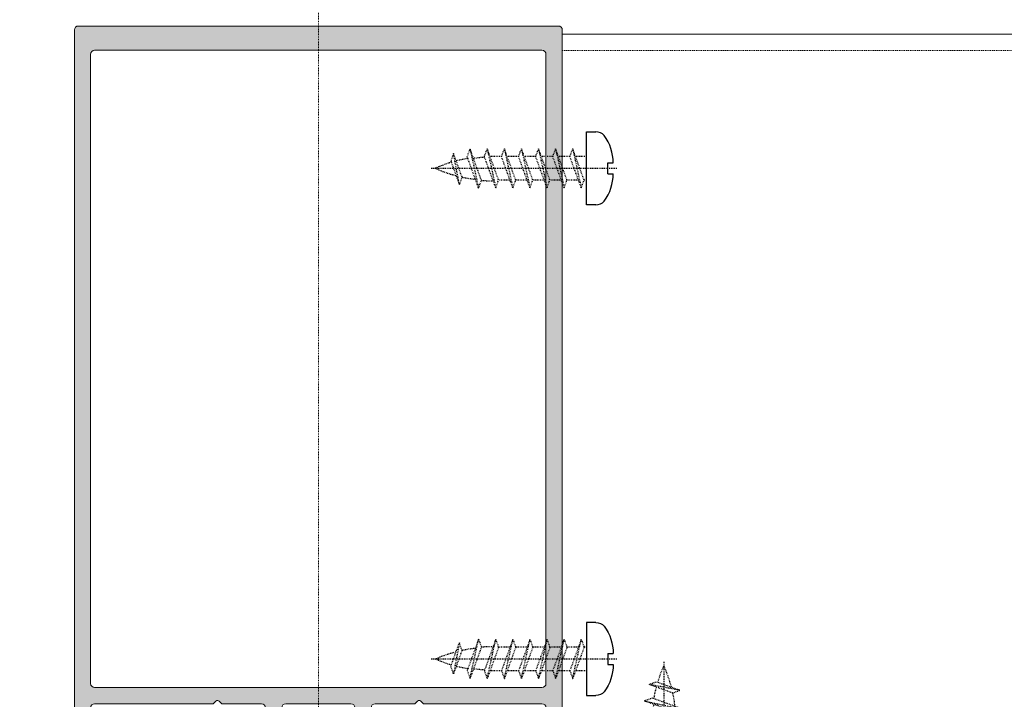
# Model space of a CAD drawing. Header units: millimetres. Extents: x -226731 to 126254, y -16359 to 60195.
# Tile 11 of 256: x -161505 to -161384, y 10615 to 10699. Entities that reach past the tile are written whole.
import ezdxf

# ---------------------------------------------------------------- set-up
doc = ezdxf.new("R2010")
doc.units = ezdxf.units.MM
doc.header["$LTSCALE"] = 0.1
doc.header["$MEASUREMENT"] = 0
doc.linetypes.add('CENTER', pattern=[2, 1.25, -0.25, 0.25, -0.25])
doc.linetypes.add('HIDDEN', pattern=[0.375, 0.25, -0.125])
for name, color, linetype, lineweight in [('01. Aluminium (Main Structure)', 6, 'Continuous', 5), ('0_CCE_ FF_SIDE WALL SPRINKLER', 6, 'Continuous', 0), ('2_Centerline', 1, 'CENTER', 15), ('3_Hatch', 8, 'Continuous', 0), ('SPRINKLER COVERAGE AREA', 1, 'Continuous', 9)]:
    doc.layers.add(name, color=color, linetype=linetype, lineweight=lineweight)
for name, color, linetype in [('CENTER LINE', 8, 'CENTER'), ('DRY WALL LINE', 1, 'Continuous'), ('FIRE FIGHTING SERVICES', 5, 'Continuous'), ('HARDWARES', 7, 'Continuous')]:
    doc.layers.add(name, color=color, linetype=linetype)

# ---------------------------------------------------------------- blocks, each defined once
blk = doc.blocks.new('A$C768C5112')
at = {"layer": '3_Hatch'}
h = blk.add_hatch(color=8, dxfattribs=at)
h.dxf.hatch_style = 1
h.paths.add_polyline_path([(-4.223506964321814, -41.98522546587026), (-3.912497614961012, -41.67421611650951), (-3.912497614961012, -37.70677351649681), (-4.498231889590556, -36.68251605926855), (-4.498231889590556, -2.487038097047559), (-4.461947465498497, -2.304579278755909), (-4.352057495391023, -2.139744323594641), (-4.205883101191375, -2.029854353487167), (-4.004763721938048, -1.993569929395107), (4.004763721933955, -1.993569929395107), (4.188259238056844, -2.029854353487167), (4.35205749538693, -2.139744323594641), (4.461947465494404, -2.304579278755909), (4.516892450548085, -2.487038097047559), (4.516892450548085, -36.68251605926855), (3.894873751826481, -37.70677351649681), (3.894873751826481, -41.67421611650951), (4.205883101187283, -41.98522546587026), (4.297112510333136, -42.13139986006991), (4.297112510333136, -42.27757425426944), (4.205883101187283, -42.42374864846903), (3.894873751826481, -42.71713413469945), (3.894873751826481, -46.6845767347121), (4.516892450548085, -47.70883419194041), (4.516892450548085, -53.70716784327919), (4.461947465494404, -53.8896266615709), (4.35205749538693, -54.05446161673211), (4.188259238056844, -54.16435158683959), (4.004763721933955, -54.2006360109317), (-4.004763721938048, -54.2006360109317), (-4.205883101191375, -54.16435158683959), (-4.352057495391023, -54.05446161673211), (-4.461947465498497, -53.8896266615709), (-4.498231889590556, -53.70716784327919), (-4.498231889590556, -47.70883419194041), (-3.912497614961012, -46.6845767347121), (-3.912497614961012, -42.71713413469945), (-4.223506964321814, -42.42374864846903), (-4.278451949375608, -42.27757425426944), (-4.278451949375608, -42.13139986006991)], flags=16)
h.paths.add_polyline_path([(10.03938179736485, -54.01714049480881), (9.984436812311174, -54.2006360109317), (9.965776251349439, -54.38309482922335), (9.856922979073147, -54.54792978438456), (9.692088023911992, -54.65781975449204), (9.509629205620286, -54.69410417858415), (7.003930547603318, -54.69410417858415), (6.821471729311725, -54.65781975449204), (6.637976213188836, -54.54792978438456), (6.528086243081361, -54.38309482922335), (6.510462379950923, -54.2006360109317), (6.510462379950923, -2.487038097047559), (6.528086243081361, -2.304579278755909), (6.637976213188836, -2.139744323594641), (6.821471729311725, -2.029854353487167), (7.003930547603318, -1.993569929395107), (11.88677733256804, -1.993569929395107), (12.17912612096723, -1.682560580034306), (12.32530051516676, -1.591331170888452), (12.47147490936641, -1.591331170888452), (12.59898874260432, -1.682560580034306), (12.92865865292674, -1.993569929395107), (27.50255676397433, -1.993569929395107), (27.68605228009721, -2.029854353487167), (27.86851109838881, -2.139744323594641), (27.95974050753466, -2.304579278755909), (27.99602493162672, -2.487038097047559), (27.99602493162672, -6.985269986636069), (27.95974050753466, -7.186389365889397), (27.86851109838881, -7.351224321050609), (27.68605228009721, -7.461114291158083), (27.50255676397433, -7.497398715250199), (18.81710233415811, -7.497398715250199), (18.61598295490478, -7.533683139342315), (18.45114799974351, -7.64357310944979), (18.34125802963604, -7.808408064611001), (18.30497360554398, -8.009527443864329), (18.30497360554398, -13.47707180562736), (18.34125802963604, -13.67819118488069), (18.45114799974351, -13.86065000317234), (18.61598295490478, -13.95291611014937), (18.81710233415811, -13.98920053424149), (21.79760859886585, -13.98920053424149), (21.99872797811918, -13.95291611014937), (22.16356293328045, -13.86065000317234), (22.27241620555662, -13.67819118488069), (22.29107676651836, -13.47707180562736), (22.29107676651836, -13.00122750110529), (22.27241620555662, -12.80010812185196), (22.16356293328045, -12.65393372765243), (21.99872797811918, -12.5440437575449), (21.79760859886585, -12.49013547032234), (20.80963556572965, -12.49013547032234), (20.60851618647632, -12.4528143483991), (20.46234179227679, -12.34292437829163), (20.35245182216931, -12.19674998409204), (20.29750683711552, -11.99563060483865), (20.29750683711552, -10.00309737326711), (20.35245182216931, -9.801977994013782), (20.46234179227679, -9.655803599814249), (20.60851618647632, -9.545913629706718), (20.80963556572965, -9.49096864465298), (23.64396743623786, -9.49096864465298), (23.93735292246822, -9.179959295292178), (24.08352731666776, -9.106353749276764), (24.2297017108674, -9.106353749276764), (24.35721554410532, -9.179959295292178), (24.68688545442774, -9.49096864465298), (27.50255676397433, -9.49096864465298), (27.68605228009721, -9.545913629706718), (27.86851109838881, -9.655803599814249), (27.95974050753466, -9.801977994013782), (27.99602493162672, -10.00309737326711), (27.99602493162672, -11.99563060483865), (27.95974050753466, -12.19674998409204), (27.86851109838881, -12.34292437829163), (27.68605228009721, -12.4528143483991), (27.50255676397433, -12.49013547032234), (26.51562042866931, -12.49013547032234), (26.31450104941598, -12.5440437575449), (26.16832665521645, -12.65393372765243), (26.05843668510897, -12.80010812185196), (26.00349170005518, -13.00122750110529), (26.00349170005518, -13.47707180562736), (26.05843668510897, -13.67819118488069), (26.16832665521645, -13.86065000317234), (26.31450104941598, -13.95291611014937), (26.51562042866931, -13.98920053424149), (29.51375055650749, -13.98920053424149), (29.69724607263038, -13.95291611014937), (29.86208102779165, -13.86065000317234), (29.97093430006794, -13.67819118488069), (29.98959486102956, -13.47707180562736), (29.97093430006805, 81.00442663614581), (29.86208102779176, 81.1879221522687), (29.77966355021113, 81.24286713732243), (29.69724607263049, 81.29781212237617), (29.60549831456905, 81.3066240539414), (29.5137505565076, 81.31543598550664), (-29.51375055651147, 81.31543598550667), (-29.7148699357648, 81.2978121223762), (-29.86104432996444, 81.18792215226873), (-29.97093430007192, 81.00442663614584), (-30.00721872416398, 80.84062837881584), (-30.00721872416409, -13.47707180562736), (-29.97093430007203, -13.67819118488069), (-29.86104432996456, -13.86065000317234), (-29.71486993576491, -13.95291611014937), (-29.51375055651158, -13.98920053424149), (-26.4959231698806, -13.98920053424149), (-26.31346435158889, -13.95291611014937), (-26.14862939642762, -13.86065000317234), (-26.03873942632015, -13.67819118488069), (-26.00245500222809, -13.47707180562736), (-26.00245500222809, -13.00122750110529), (-26.03873942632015, -12.80010812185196), (-26.14862939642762, -12.65393372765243), (-26.31346435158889, -12.5440437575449), (-26.4959231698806, -12.49013547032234), (-27.52018062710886, -12.49013547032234), (-27.68501558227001, -12.4528143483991), (-27.86747440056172, -12.34292437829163), (-27.97736437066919, -12.19674998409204), (-28.01364879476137, -11.99563060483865), (-28.01364879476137, -10.00309737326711), (-27.97736437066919, -9.801977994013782), (-27.86747440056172, -9.655803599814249), (-27.68501558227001, -9.545913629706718), (-27.52018062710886, -9.49096864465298), (-24.68584875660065, -9.49096864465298), (-24.37483940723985, -9.179959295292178), (-24.24732557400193, -9.106353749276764), (-24.06383005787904, -9.106353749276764), (-23.93631622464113, -9.179959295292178), (-23.62530687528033, -9.49096864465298), (-20.80963556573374, -9.49096864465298), (-20.60851618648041, -9.545913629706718), (-20.44368123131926, -9.655803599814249), (-20.33379126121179, -9.801977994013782), (-20.29750683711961, -10.00309737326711), (-20.29750683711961, -11.99563060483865), (-20.33379126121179, -12.19674998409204), (-20.44368123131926, -12.34292437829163), (-20.60851618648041, -12.4528143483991), (-20.80963556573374, -12.49013547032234), (-21.81523246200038, -12.49013547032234), (-22.01635184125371, -12.5440437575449), (-22.16252623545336, -12.65393372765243), (-22.27241620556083, -12.80010812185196), (-22.30870062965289, -13.00122750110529), (-22.30870062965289, -13.47707180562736), (-22.27241620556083, -13.67819118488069), (-22.16252623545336, -13.86065000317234), (-22.01635184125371, -13.95291611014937), (-21.81523246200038, -13.98920053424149), (-18.79740507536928, -13.98920053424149), (-18.61494625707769, -13.95291611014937), (-18.45011130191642, -13.86065000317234), (-18.34125802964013, -13.67819118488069), (-18.30393690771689, -13.47707180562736), (-18.30393690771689, -8.009527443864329), (-18.34125802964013, -7.808408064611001), (-18.45011130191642, -7.64357310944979), (-18.61494625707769, -7.533683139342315), (-18.79740507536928, -7.497398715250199), (-27.52018062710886, -7.497398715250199), (-27.68501558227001, -7.461114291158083), (-27.86747440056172, -7.351224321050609), (-27.97736437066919, -7.186389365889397), (-28.01364879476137, -6.985269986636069), (-28.01364879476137, -2.487038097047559), (-27.97736437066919, -2.304579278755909), (-27.86747440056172, -2.139744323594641), (-27.68501558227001, -2.029854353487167), (-27.52018062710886, -1.993569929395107), (-12.92762195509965, -1.993569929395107), (-12.61764930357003, -1.682560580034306), (-12.48909877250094, -1.591331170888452), (-12.3429243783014, -1.591331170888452), (-12.17808942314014, -1.682560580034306), (-11.86708007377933, -1.993569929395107), (-7.002893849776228, -1.993569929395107), (-6.801774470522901, -2.029854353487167), (-6.655600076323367, -2.139744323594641), (-6.545710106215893, -2.304579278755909), (-6.509425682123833, -2.487038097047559), (-6.509425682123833, -54.2006360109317), (-6.545710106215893, -54.38309482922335), (-6.655600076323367, -54.54792978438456), (-6.801774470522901, -54.65781975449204), (-7.002893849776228, -54.69410417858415), (-9.508592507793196, -54.69410417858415), (-9.709711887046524, -54.65781975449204), (-9.855886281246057, -54.54792978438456), (-9.965776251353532, -54.38309482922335), (-10.0020606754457, -54.2006360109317), (-10.03834509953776, -54.01714049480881), (-10.14823506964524, -53.83468167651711), (-10.31307002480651, -53.72479170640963), (-10.4955288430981, -53.70716784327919), (-11.50216243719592, -53.70716784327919), (-11.70328181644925, -53.72479170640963), (-11.8494562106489, -53.83468167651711), (-11.95934618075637, -54.01714049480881), (-12.01325446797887, -54.2006360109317), (-12.01325446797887, -56.21182980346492), (-11.95934618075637, -56.39532531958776), (-11.8494562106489, -56.55912357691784), (-11.70328181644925, -56.66901354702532), (-11.50216243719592, -56.68767410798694), (-0.5297525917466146, -56.68767410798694), (-0.201119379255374, -56.39532531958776), (-0.07256884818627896, -56.3217197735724), (0.07360554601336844, -56.3217197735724), (0.2197799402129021, -56.39532531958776), (0.5121287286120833, -56.68767410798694), (11.50216243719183, -56.68767410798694), (11.68565795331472, -56.66901354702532), (11.8494562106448, -56.55912357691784), (11.95934618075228, -56.39532531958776), (12.01429116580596, -56.21182980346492), (12.01429116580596, -54.2006360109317), (11.95934618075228, -54.01714049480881), (11.8494562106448, -53.83468167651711), (11.68565795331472, -53.72479170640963), (11.50216243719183, -53.70716784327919), (10.4965655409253, -53.70716784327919), (10.29544616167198, -53.72479170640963), (10.14927176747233, -53.83468167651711)])
h.paths.add_polyline_path([(27.99602493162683, 77.82280099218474), (27.95974050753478, 78.0062965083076), (27.86851109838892, 78.1887553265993), (27.68605228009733, 78.29864529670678), (27.50255676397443, 78.33492972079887), (-27.52018062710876, 78.3349297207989), (-27.6850155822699, 78.29864529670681), (-27.8674744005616, 78.18875532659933), (-27.97736437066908, 78.00629650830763), (-28.01364879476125, 77.82280099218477), (-28.01364879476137, 0.5121287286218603), (-27.97736437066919, 0.3110093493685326), (-27.86747440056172, 0.1648349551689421), (-27.68501558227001, 0.05494498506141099), (-27.52018062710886, 7.73070496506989e-12), (27.50255676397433, 7.73070496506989e-12), (27.68605228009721, 0.05494498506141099), (27.86851109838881, 0.1648349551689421), (27.95974050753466, 0.3110093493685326), (27.99602493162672, 0.5121287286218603)], flags=16)
at = {"layer": '01. Aluminium (Main Structure)', "color": 8, "linetype": 'ByBlock'}
for p, q in [((-29.97093430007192, 81.00442663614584), (-29.86104432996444, 81.18792215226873)), ((-29.86104432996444, 81.18792215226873), (-29.7148699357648, 81.2978121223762)), ((-29.7148699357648, 81.2978121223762), (-29.51375055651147, 81.31543598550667)), ((-29.51375055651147, 81.31543598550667), (29.5137505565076, 81.31543598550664)), ((29.5137505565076, 81.31543598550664), (29.69724607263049, 81.29781212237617)), ((29.69724607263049, 81.29781212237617), (29.86208102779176, 81.1879221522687)), ((29.86208102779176, 81.1879221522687), (29.97093430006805, 81.00442663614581)), ((-30.00721872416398, 80.84062837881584), (-29.97093430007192, 81.00442663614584)), ((-30.00721872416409, -13.47707180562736), (-30.00721872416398, 80.84062837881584)), ((29.97093430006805, 81.00442663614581), (29.98959486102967, 80.84062837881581)), ((29.98959486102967, 80.84062837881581), (29.98959486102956, -13.47707180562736)), ((-28.01364879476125, 77.82280099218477), (-27.97736437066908, 78.00629650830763)), ((-28.01364879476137, 0.5121287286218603), (-28.01364879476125, 77.82280099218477)), ((-27.97736437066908, 78.00629650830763), (-27.8674744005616, 78.18875532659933)), ((-27.8674744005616, 78.18875532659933), (-27.6850155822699, 78.29864529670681)), ((-27.6850155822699, 78.29864529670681), (-27.52018062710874, 78.3349297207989)), ((-27.52018062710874, 78.3349297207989), (27.50255676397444, 78.33492972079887)), ((27.50255676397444, 78.33492972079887), (27.68605228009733, 78.29864529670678)), ((27.68605228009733, 78.29864529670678), (27.86851109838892, 78.1887553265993)), ((27.86851109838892, 78.1887553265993), (27.95974050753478, 78.0062965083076)), ((27.95974050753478, 78.0062965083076), (27.99602493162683, 77.82280099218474)), ((27.99602493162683, 77.82280099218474), (27.99602493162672, 0.5121287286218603)), ((-27.97736437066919, 0.3110093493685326), (-28.01364879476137, 0.5121287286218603)), ((-27.86747440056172, 0.1648349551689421), (-27.97736437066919, 0.3110093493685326)), ((-27.68501558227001, 0.05494498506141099), (-27.86747440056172, 0.1648349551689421)), ((-27.52018062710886, 7.73070496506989e-12), (-27.68501558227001, 0.05494498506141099)), ((27.50255676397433, 7.73070496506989e-12), (-27.52018062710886, 7.73070496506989e-12)), ((27.68605228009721, 0.05494498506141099), (27.50255676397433, 7.73070496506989e-12)), ((27.86851109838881, 0.1648349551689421), (27.68605228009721, 0.05494498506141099)), ((27.95974050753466, 0.3110093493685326), (27.86851109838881, 0.1648349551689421)), ((27.99602493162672, 0.5121287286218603), (27.95974050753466, 0.3110093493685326)), ((-28.01364879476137, -2.487038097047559), (-27.97736437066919, -2.304579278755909)), ((-27.97736437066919, -2.304579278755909), (-27.86747440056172, -2.139744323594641)), ((-27.86747440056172, -2.139744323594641), (-27.68501558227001, -2.029854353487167)), ((-27.68501558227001, -2.029854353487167), (-27.52018062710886, -1.993569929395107)), ((-27.52018062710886, -1.993569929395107), (-12.92762195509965, -1.993569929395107)), ((-12.92762195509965, -1.993569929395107), (-12.61764930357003, -1.682560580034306)), ((-12.61764930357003, -1.682560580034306), (-12.48909877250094, -1.591331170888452)), ((-12.48909877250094, -1.591331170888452), (-12.3429243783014, -1.591331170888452)), ((-12.3429243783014, -1.591331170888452), (-12.17808942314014, -1.682560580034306)), ((-12.17808942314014, -1.682560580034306), (-11.86708007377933, -1.993569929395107)), ((-11.86708007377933, -1.993569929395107), (-7.002893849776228, -1.993569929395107)), ((-7.002893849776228, -1.993569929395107), (-6.801774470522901, -2.029854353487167)), ((-6.801774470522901, -2.029854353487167), (-6.655600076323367, -2.139744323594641)), ((-6.655600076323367, -2.139744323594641), (-6.545710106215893, -2.304579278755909)), ((-6.545710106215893, -2.304579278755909), (-6.509425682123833, -2.487038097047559)), ((-4.498231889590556, -2.487038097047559), (-4.461947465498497, -2.304579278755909)), ((-4.461947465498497, -2.304579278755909), (-4.352057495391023, -2.139744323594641)), ((-4.352057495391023, -2.139744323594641), (-4.205883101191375, -2.029854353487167)), ((-4.205883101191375, -2.029854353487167), (-4.004763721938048, -1.993569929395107)), ((-4.004763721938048, -1.993569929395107), (4.004763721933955, -1.993569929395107)), ((4.004763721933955, -1.993569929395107), (4.188259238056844, -2.029854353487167)), ((4.188259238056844, -2.029854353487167), (4.35205749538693, -2.139744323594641)), ((4.35205749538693, -2.139744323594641), (4.461947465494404, -2.304579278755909)), ((4.461947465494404, -2.304579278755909), (4.516892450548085, -2.487038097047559)), ((6.510462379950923, -2.487038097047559), (6.528086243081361, -2.304579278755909)), ((6.528086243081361, -2.304579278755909), (6.637976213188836, -2.139744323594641)), ((6.637976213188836, -2.139744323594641), (6.821471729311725, -2.029854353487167)), ((6.821471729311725, -2.029854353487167), (7.003930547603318, -1.993569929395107)), ((7.003930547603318, -1.993569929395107), (11.88677733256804, -1.993569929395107)), ((11.88677733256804, -1.993569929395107), (12.17912612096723, -1.682560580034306)), ((12.17912612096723, -1.682560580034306), (12.32530051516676, -1.591331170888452)), ((12.32530051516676, -1.591331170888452), (12.47147490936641, -1.591331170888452)), ((12.47147490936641, -1.591331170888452), (12.59898874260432, -1.682560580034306)), ((12.59898874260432, -1.682560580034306), (12.92865865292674, -1.993569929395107)), ((12.92865865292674, -1.993569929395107), (27.50255676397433, -1.993569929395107)), ((27.50255676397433, -1.993569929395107), (27.68605228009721, -2.029854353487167)), ((27.68605228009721, -2.029854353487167), (27.86851109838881, -2.139744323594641)), ((27.86851109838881, -2.139744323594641), (27.95974050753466, -2.304579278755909)), ((27.95974050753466, -2.304579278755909), (27.99602493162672, -2.487038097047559)), ((-28.01364879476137, -6.985269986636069), (-28.01364879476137, -2.487038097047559)), ((-6.509425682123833, -2.487038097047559), (-6.509425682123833, -54.2006360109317)), ((-4.498231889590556, -36.68251605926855), (-4.498231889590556, -2.487038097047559)), ((4.516892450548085, -2.487038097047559), (4.516892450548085, -36.68251605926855)), ((6.510462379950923, -54.2006360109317), (6.510462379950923, -2.487038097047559)), ((27.99602493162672, -2.487038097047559), (27.99602493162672, -6.985269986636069)), ((-27.97736437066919, -7.186389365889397), (-28.01364879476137, -6.985269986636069)), ((-27.86747440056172, -7.351224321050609), (-27.97736437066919, -7.186389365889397)), ((27.95974050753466, -7.186389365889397), (27.86851109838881, -7.351224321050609)), ((27.99602493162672, -6.985269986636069), (27.95974050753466, -7.186389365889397)), ((-27.68501558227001, -7.461114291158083), (-27.86747440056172, -7.351224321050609)), ((-27.52018062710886, -7.497398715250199), (-27.68501558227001, -7.461114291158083)), ((-18.79740507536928, -7.497398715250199), (-27.52018062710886, -7.497398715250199)), ((-18.79740507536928, -7.497398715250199), (-18.61494625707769, -7.533683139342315)), ((-18.61494625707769, -7.533683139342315), (-18.45011130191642, -7.64357310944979)), ((-18.45011130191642, -7.64357310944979), (-18.34125802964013, -7.808408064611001)), ((-18.34125802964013, -7.808408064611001), (-18.30393690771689, -8.009527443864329)), ((-18.30393690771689, -8.009527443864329), (-18.30393690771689, -13.47707180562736)), ((18.30497360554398, -8.009527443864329), (18.34125802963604, -7.808408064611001)), ((18.30497360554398, -8.009527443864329), (18.30497360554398, -13.47707180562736)), ((18.34125802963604, -7.808408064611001), (18.45114799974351, -7.64357310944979)), ((18.45114799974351, -7.64357310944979), (18.61598295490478, -7.533683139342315)), ((18.61598295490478, -7.533683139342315), (18.81710233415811, -7.497398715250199)), ((27.50255676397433, -7.497398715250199), (18.81710233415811, -7.497398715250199)), ((27.68605228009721, -7.461114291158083), (27.50255676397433, -7.497398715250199)), ((27.86851109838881, -7.351224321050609), (27.68605228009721, -7.461114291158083)), ((-27.97736437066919, -9.801977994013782), (-27.86747440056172, -9.655803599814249)), ((-27.86747440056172, -9.655803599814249), (-27.68501558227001, -9.545913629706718)), ((-27.68501558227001, -9.545913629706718), (-27.52018062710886, -9.49096864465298)), ((-27.52018062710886, -9.49096864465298), (-24.68584875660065, -9.49096864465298)), ((-24.68584875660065, -9.49096864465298), (-24.37483940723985, -9.179959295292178)), ((-24.37483940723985, -9.179959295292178), (-24.24732557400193, -9.106353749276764)), ((-24.24732557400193, -9.106353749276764), (-24.06383005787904, -9.106353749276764)), ((-24.06383005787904, -9.106353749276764), (-23.93631622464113, -9.179959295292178)), ((-23.93631622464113, -9.179959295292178), (-23.62530687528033, -9.49096864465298)), ((-23.62530687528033, -9.49096864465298), (-20.80963556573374, -9.49096864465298)), ((-20.80963556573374, -9.49096864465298), (-20.60851618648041, -9.545913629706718)), ((-20.60851618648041, -9.545913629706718), (-20.44368123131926, -9.655803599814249)), ((-20.44368123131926, -9.655803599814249), (-20.33379126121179, -9.801977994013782)), ((20.35245182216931, -9.801977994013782), (20.46234179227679, -9.655803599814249)), ((20.46234179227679, -9.655803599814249), (20.60851618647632, -9.545913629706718)), ((20.60851618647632, -9.545913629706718), (20.80963556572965, -9.49096864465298)), ((20.80963556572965, -9.49096864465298), (23.64396743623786, -9.49096864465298)), ((23.64396743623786, -9.49096864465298), (23.93735292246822, -9.179959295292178)), ((23.93735292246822, -9.179959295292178), (24.08352731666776, -9.106353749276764)), ((24.08352731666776, -9.106353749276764), (24.2297017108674, -9.106353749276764)), ((24.2297017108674, -9.106353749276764), (24.35721554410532, -9.179959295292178)), ((24.35721554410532, -9.179959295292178), (24.68688545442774, -9.49096864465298)), ((24.68688545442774, -9.49096864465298), (27.50255676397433, -9.49096864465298)), ((27.50255676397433, -9.49096864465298), (27.68605228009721, -9.545913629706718)), ((27.68605228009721, -9.545913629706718), (27.86851109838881, -9.655803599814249)), ((27.86851109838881, -9.655803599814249), (27.95974050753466, -9.801977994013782)), ((-28.01364879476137, -10.00309737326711), (-27.97736437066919, -9.801977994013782)), ((-28.01364879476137, -11.99563060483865), (-28.01364879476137, -10.00309737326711)), ((-20.33379126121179, -9.801977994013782), (-20.29750683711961, -10.00309737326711)), ((-20.29750683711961, -10.00309737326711), (-20.29750683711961, -11.99563060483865)), ((20.29750683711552, -10.00309737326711), (20.35245182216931, -9.801977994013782)), ((20.29750683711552, -11.99563060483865), (20.29750683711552, -10.00309737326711)), ((27.95974050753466, -9.801977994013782), (27.99602493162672, -10.00309737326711)), ((27.99602493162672, -10.00309737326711), (27.99602493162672, -11.99563060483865)), ((-27.97736437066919, -12.19674998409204), (-28.01364879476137, -11.99563060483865)), ((-20.29750683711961, -11.99563060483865), (-20.33379126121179, -12.19674998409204)), ((20.35245182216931, -12.19674998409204), (20.29750683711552, -11.99563060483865)), ((27.99602493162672, -11.99563060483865), (27.95974050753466, -12.19674998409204)), ((-27.86747440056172, -12.34292437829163), (-27.97736437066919, -12.19674998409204)), ((-27.68501558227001, -12.4528143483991), (-27.86747440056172, -12.34292437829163)), ((-27.52018062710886, -12.49013547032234), (-27.68501558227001, -12.4528143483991)), ((-26.4959231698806, -12.49013547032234), (-27.52018062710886, -12.49013547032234)), ((-26.4959231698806, -12.49013547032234), (-26.31346435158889, -12.5440437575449)), ((-26.31346435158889, -12.5440437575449), (-26.14862939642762, -12.65393372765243)), ((-26.14862939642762, -12.65393372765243), (-26.03873942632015, -12.80010812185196)), ((-26.03873942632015, -12.80010812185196), (-26.00245500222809, -13.00122750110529)), ((-26.00245500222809, -13.00122750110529), (-26.00245500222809, -13.47707180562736)), ((-22.30870062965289, -13.00122750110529), (-22.27241620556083, -12.80010812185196)), ((-22.30870062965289, -13.00122750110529), (-22.30870062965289, -13.47707180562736)), ((-22.27241620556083, -12.80010812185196), (-22.16252623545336, -12.65393372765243)), ((-22.16252623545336, -12.65393372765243), (-22.01635184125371, -12.5440437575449)), ((-22.01635184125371, -12.5440437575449), (-21.81523246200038, -12.49013547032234)), ((-20.80963556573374, -12.49013547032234), (-21.81523246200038, -12.49013547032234)), ((-20.60851618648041, -12.4528143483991), (-20.80963556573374, -12.49013547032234)), ((-20.44368123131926, -12.34292437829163), (-20.60851618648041, -12.4528143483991)), ((-20.33379126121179, -12.19674998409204), (-20.44368123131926, -12.34292437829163)), ((20.46234179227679, -12.34292437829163), (20.35245182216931, -12.19674998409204)), ((20.60851618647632, -12.4528143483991), (20.46234179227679, -12.34292437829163)), ((20.80963556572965, -12.49013547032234), (20.60851618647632, -12.4528143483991)), ((21.79760859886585, -12.49013547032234), (20.80963556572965, -12.49013547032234)), ((21.79760859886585, -12.49013547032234), (21.99872797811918, -12.5440437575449)), ((21.99872797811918, -12.5440437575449), (22.16356293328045, -12.65393372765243)), ((22.16356293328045, -12.65393372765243), (22.27241620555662, -12.80010812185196)), ((22.27241620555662, -12.80010812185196), (22.29107676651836, -13.00122750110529)), ((22.29107676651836, -13.00122750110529), (22.29107676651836, -13.47707180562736)), ((26.00349170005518, -13.00122750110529), (26.05843668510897, -12.80010812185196)), ((26.00349170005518, -13.00122750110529), (26.00349170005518, -13.47707180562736)), ((26.05843668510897, -12.80010812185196), (26.16832665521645, -12.65393372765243)), ((26.16832665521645, -12.65393372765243), (26.31450104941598, -12.5440437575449)), ((26.31450104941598, -12.5440437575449), (26.51562042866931, -12.49013547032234)), ((27.50255676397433, -12.49013547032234), (26.51562042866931, -12.49013547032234)), ((27.68605228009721, -12.4528143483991), (27.50255676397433, -12.49013547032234)), ((27.86851109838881, -12.34292437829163), (27.68605228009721, -12.4528143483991)), ((27.95974050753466, -12.19674998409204), (27.86851109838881, -12.34292437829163)), ((-29.97093430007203, -13.67819118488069), (-30.00721872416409, -13.47707180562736)), ((-29.86104432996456, -13.86065000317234), (-29.97093430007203, -13.67819118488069)), ((-29.71486993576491, -13.95291611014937), (-29.86104432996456, -13.86065000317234)), ((-29.51375055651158, -13.98920053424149), (-29.71486993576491, -13.95291611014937)), ((-26.4959231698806, -13.98920053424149), (-29.51375055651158, -13.98920053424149)), ((-26.31346435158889, -13.95291611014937), (-26.4959231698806, -13.98920053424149)), ((-26.14862939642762, -13.86065000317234), (-26.31346435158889, -13.95291611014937)), ((-26.03873942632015, -13.67819118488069), (-26.14862939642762, -13.86065000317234)), ((-26.00245500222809, -13.47707180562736), (-26.03873942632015, -13.67819118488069)), ((-22.27241620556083, -13.67819118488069), (-22.30870062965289, -13.47707180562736)), ((-22.16252623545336, -13.86065000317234), (-22.27241620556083, -13.67819118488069)), ((-22.01635184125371, -13.95291611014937), (-22.16252623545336, -13.86065000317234)), ((-21.81523246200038, -13.98920053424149), (-22.01635184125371, -13.95291611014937)), ((-18.79740507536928, -13.98920053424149), (-21.81523246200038, -13.98920053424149)), ((-18.61494625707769, -13.95291611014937), (-18.79740507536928, -13.98920053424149)), ((-18.45011130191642, -13.86065000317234), (-18.61494625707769, -13.95291611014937)), ((-18.34125802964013, -13.67819118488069), (-18.45011130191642, -13.86065000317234)), ((-18.30393690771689, -13.47707180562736), (-18.34125802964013, -13.67819118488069)), ((18.34125802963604, -13.67819118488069), (18.30497360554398, -13.47707180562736)), ((18.45114799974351, -13.86065000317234), (18.34125802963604, -13.67819118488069)), ((18.61598295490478, -13.95291611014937), (18.45114799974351, -13.86065000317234)), ((18.81710233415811, -13.98920053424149), (18.61598295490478, -13.95291611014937)), ((18.81710233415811, -13.98920053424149), (21.79760859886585, -13.98920053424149)), ((21.99872797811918, -13.95291611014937), (21.79760859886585, -13.98920053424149)), ((22.16356293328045, -13.86065000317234), (21.99872797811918, -13.95291611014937)), ((22.27241620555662, -13.67819118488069), (22.16356293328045, -13.86065000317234)), ((22.29107676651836, -13.47707180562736), (22.27241620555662, -13.67819118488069)), ((26.05843668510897, -13.67819118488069), (26.00349170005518, -13.47707180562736)), ((26.16832665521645, -13.86065000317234), (26.05843668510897, -13.67819118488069)), ((26.31450104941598, -13.95291611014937), (26.16832665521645, -13.86065000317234)), ((26.51562042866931, -13.98920053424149), (26.31450104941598, -13.95291611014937)), ((26.51562042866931, -13.98920053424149), (29.51375055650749, -13.98920053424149)), ((29.69724607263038, -13.95291611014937), (29.51375055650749, -13.98920053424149)), ((29.86208102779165, -13.86065000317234), (29.69724607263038, -13.95291611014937)), ((29.97093430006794, -13.67819118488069), (29.86208102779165, -13.86065000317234)), ((29.98959486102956, -13.47707180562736), (29.97093430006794, -13.67819118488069)), ((-3.912497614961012, -37.70677351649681), (-4.498231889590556, -36.68251605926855)), ((4.516892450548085, -36.68251605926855), (3.894873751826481, -37.70677351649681)), ((-3.912497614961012, -41.67421611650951), (-3.912497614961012, -37.70677351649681)), ((3.894873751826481, -37.70677351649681), (3.894873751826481, -41.67421611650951)), ((-4.278451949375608, -42.13139986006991), (-4.223506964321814, -41.98522546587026)), ((-4.278451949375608, -42.27757425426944), (-4.278451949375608, -42.13139986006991)), ((-4.223506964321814, -42.42374864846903), (-4.278451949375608, -42.27757425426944)), ((-4.223506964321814, -41.98522546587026), (-3.912497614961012, -41.67421611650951)), ((3.894873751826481, -41.67421611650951), (4.205883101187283, -41.98522546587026)), ((4.205883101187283, -41.98522546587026), (4.297112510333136, -42.13139986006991)), ((4.297112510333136, -42.27757425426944), (4.205883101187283, -42.42374864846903)), ((4.297112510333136, -42.13139986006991), (4.297112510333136, -42.27757425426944)), ((-3.912497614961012, -42.71713413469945), (-4.223506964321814, -42.42374864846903)), ((-3.912497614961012, -46.6845767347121), (-3.912497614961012, -42.71713413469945)), ((4.205883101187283, -42.42374864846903), (3.894873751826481, -42.71713413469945)), ((3.894873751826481, -42.71713413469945), (3.894873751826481, -46.6845767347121)), ((-4.498231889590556, -47.70883419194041), (-3.912497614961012, -46.6845767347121)), ((3.894873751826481, -46.6845767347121), (4.516892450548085, -47.70883419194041)), ((-4.498231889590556, -53.70716784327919), (-4.498231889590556, -47.70883419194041)), ((4.516892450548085, -47.70883419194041), (4.516892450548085, -53.70716784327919)), ((-12.01325446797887, -54.2006360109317), (-11.95934618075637, -54.01714049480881)), ((-12.01325446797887, -56.21182980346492), (-12.01325446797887, -54.2006360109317)), ((-11.95934618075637, -54.01714049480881), (-11.8494562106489, -53.83468167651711)), ((-11.8494562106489, -53.83468167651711), (-11.70328181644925, -53.72479170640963)), ((-11.70328181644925, -53.72479170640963), (-11.50216243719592, -53.70716784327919)), ((-11.50216243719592, -53.70716784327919), (-10.4955288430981, -53.70716784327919)), ((-10.4955288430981, -53.70716784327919), (-10.31307002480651, -53.72479170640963)), ((-10.31307002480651, -53.72479170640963), (-10.14823506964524, -53.83468167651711)), ((-10.14823506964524, -53.83468167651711), (-10.03834509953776, -54.01714049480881)), ((-10.03834509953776, -54.01714049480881), (-10.0020606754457, -54.2006360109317)), ((-9.965776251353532, -54.38309482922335), (-10.0020606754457, -54.2006360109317)), ((-9.855886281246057, -54.54792978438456), (-9.965776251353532, -54.38309482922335)), ((-6.545710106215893, -54.38309482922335), (-6.655600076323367, -54.54792978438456)), ((-6.509425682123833, -54.2006360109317), (-6.545710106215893, -54.38309482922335)), ((-4.461947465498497, -53.8896266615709), (-4.498231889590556, -53.70716784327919)), ((-4.352057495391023, -54.05446161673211), (-4.461947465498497, -53.8896266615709)), ((-4.205883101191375, -54.16435158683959), (-4.352057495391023, -54.05446161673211)), ((-4.004763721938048, -54.2006360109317), (-4.205883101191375, -54.16435158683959)), ((4.004763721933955, -54.2006360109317), (-4.004763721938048, -54.2006360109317)), ((4.188259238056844, -54.16435158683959), (4.004763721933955, -54.2006360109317)), ((4.35205749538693, -54.05446161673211), (4.188259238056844, -54.16435158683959)), ((4.461947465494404, -53.8896266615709), (4.35205749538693, -54.05446161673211)), ((4.516892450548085, -53.70716784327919), (4.461947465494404, -53.8896266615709)), ((6.528086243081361, -54.38309482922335), (6.510462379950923, -54.2006360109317)), ((6.637976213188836, -54.54792978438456), (6.528086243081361, -54.38309482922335)), ((9.965776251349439, -54.38309482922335), (9.856922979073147, -54.54792978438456)), ((9.984436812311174, -54.2006360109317), (9.965776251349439, -54.38309482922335)), ((9.984436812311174, -54.2006360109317), (10.03938179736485, -54.01714049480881)), ((10.03938179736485, -54.01714049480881), (10.14927176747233, -53.83468167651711)), ((10.14927176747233, -53.83468167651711), (10.29544616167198, -53.72479170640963)), ((10.29544616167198, -53.72479170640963), (10.4965655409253, -53.70716784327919)), ((10.4965655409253, -53.70716784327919), (11.50216243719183, -53.70716784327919)), ((11.50216243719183, -53.70716784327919), (11.68565795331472, -53.72479170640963)), ((11.68565795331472, -53.72479170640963), (11.8494562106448, -53.83468167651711)), ((11.8494562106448, -53.83468167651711), (11.95934618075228, -54.01714049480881)), ((11.95934618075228, -54.01714049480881), (12.01429116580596, -54.2006360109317)), ((12.01429116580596, -54.2006360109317), (12.01429116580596, -56.21182980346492)), ((-9.709711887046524, -54.65781975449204), (-9.855886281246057, -54.54792978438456)), ((-9.508592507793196, -54.69410417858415), (-9.709711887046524, -54.65781975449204)), ((-7.002893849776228, -54.69410417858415), (-9.508592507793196, -54.69410417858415)), ((-6.801774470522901, -54.65781975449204), (-7.002893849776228, -54.69410417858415)), ((-6.655600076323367, -54.54792978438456), (-6.801774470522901, -54.65781975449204)), ((6.821471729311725, -54.65781975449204), (6.637976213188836, -54.54792978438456)), ((7.003930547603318, -54.69410417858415), (6.821471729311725, -54.65781975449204)), ((9.509629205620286, -54.69410417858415), (7.003930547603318, -54.69410417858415)), ((9.692088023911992, -54.65781975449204), (9.509629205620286, -54.69410417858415)), ((9.856922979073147, -54.54792978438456), (9.692088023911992, -54.65781975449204)), ((-11.95934618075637, -56.39532531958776), (-12.01325446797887, -56.21182980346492)), ((-11.8494562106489, -56.55912357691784), (-11.95934618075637, -56.39532531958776)), ((-11.70328181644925, -56.66901354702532), (-11.8494562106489, -56.55912357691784)), ((-11.50216243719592, -56.68767410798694), (-11.70328181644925, -56.66901354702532)), ((-11.50216243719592, -56.68767410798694), (-0.5297525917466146, -56.68767410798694)), ((-0.5297525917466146, -56.68767410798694), (-0.201119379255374, -56.39532531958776)), ((-0.201119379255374, -56.39532531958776), (-0.07256884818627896, -56.3217197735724)), ((-0.07256884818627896, -56.3217197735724), (0.07360554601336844, -56.3217197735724)), ((0.07360554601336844, -56.3217197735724), (0.2197799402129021, -56.39532531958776)), ((0.2197799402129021, -56.39532531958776), (0.5121287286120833, -56.68767410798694)), ((0.5121287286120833, -56.68767410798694), (11.50216243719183, -56.68767410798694)), ((11.68565795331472, -56.66901354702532), (11.50216243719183, -56.68767410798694)), ((11.8494562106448, -56.55912357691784), (11.68565795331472, -56.66901354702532)), ((11.95934618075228, -56.39532531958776), (11.8494562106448, -56.55912357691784)), ((12.01429116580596, -56.21182980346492), (11.95934618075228, -56.39532531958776))]:
    blk.add_line(p, q, dxfattribs=at)
blk = doc.blocks.new('*U432')
at = {"layer": 'CENTER LINE', "color": 8, "linetype": 'CENTER'}
blk.add_line((0, -19.12470507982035), (0, 3.774010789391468), dxfattribs=at)
at = {"layer": 'HARDWARES', "color": 8, "linetype": 'Continuous'}
for p, q in [((-0.6609298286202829, 2.613080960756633), (-0.6609298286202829, 3.274010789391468)), ((0.6609298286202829, 2.613080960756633), (-0.6609298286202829, 2.613080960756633)), ((0.6609298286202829, 2.613080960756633), (0.6609298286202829, 3.274010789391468)), ((-4.488571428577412, 0), (-4.488571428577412, 1.150185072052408)), ((4.488571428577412, 0), (-4.488571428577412, 0)), ((4.488571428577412, 1.150184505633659), (4.488571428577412, 0))]:
    blk.add_line(p, q, dxfattribs=at)
at = {"layer": 'HARDWARES', "color": 8}
for p, q in [((4.488571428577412, 0), (-4.488571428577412, 0)), ((4.488571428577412, 0.817582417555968), (4.488571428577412, 0))]:
    blk.add_line(p, q, dxfattribs=at)
at = {"layer": 'HARDWARES', "color": 8, "linetype": 'HIDDEN'}
for p, q in [((1.440000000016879, 0), (1.440000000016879, -0.3061200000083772)), ((1.440000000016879, -1.004879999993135), (1.440000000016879, -2.408519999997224)), ((-1.440000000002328, -2.053199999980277), (-1.440000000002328, -3.456749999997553)), ((1.440000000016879, -3.107279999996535), (1.440000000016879, -4.510920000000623)), ((-1.440000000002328, -4.155599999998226), (-1.440000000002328, -5.559150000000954)), ((1.440000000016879, -5.209680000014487), (1.440000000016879, -6.613320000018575)), ((-1.440000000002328, -6.258000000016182), (-1.440000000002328, -7.661550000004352)), ((-1.440000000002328, -8.360400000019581), (-1.440000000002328, -9.763950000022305)), ((1.440000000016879, -7.312080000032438), (1.440000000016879, -8.715720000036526)), ((1.440000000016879, -9.414480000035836), (1.440000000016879, -10.81812000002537)), ((-1.440000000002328, -10.46280000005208), (-1.440000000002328, -11.8663500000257)), ((1.076159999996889, -15.31407514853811), (-1.811639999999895, -16.36515514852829)), ((1.986480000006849, -15.64551514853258), (-1.811639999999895, -16.36515514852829)), ((-0.9011999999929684, -16.69647514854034), (1.986480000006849, -15.64551514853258)), ((1.076159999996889, -15.31407514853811), (1.986480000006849, -15.64551514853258)), ((-1.811639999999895, -16.36515514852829), (-0.9011999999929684, -16.69647514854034))]:
    blk.add_line(p, q, dxfattribs=at)
for points in [[(-1.440000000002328, 1.45519e-11), (-1.440000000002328, -1.354349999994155)], [(2.400000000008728, -0.655559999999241), (1.440000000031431, -0.3061199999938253), (-2.399999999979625, -1.703759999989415), (2.400000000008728, -0.655559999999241), (-1.440000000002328, -2.053200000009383), (-2.399999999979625, -1.703759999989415)], [(2.400000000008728, -2.757960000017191), (1.440000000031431, -2.408519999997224), (-2.399999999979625, -3.806160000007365), (2.400000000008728, -2.757960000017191), (-1.440000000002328, -4.155599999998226), (-2.399999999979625, -3.806160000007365)], [(2.400000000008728, -4.860360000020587), (1.440000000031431, -4.510920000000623), (-2.399999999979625, -5.908560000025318), (2.400000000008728, -4.860360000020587), (-1.440000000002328, -6.258000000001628), (-2.399999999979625, -5.908560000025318)], [(2.400000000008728, -6.962760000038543), (1.440000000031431, -6.613320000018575), (-2.399999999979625, -8.010960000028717), (2.400000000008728, -6.962760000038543), (-1.440000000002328, -8.360400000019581), (-2.399999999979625, -8.010960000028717)], [(2.400000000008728, -9.06516000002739), (1.440000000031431, -8.715720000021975), (-2.399999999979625, -10.11336000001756), (2.400000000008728, -9.06516000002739), (-1.440000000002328, -10.46280000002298), (-2.399999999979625, -10.11336000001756)], [(2.400000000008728, -11.17120999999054), (1.440000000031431, -10.82176999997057), (-2.399999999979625, -12.21940999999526), (2.400000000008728, -11.17120999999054), (-1.440000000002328, -12.56885000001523), (-2.399999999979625, -12.21940999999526)], [(2.428054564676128, -13.28330415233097), (1.468054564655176, -12.93386415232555), (-2.371945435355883, -14.33150415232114), (2.428054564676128, -13.28330415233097), (-1.411945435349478, -14.68094415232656), (-2.371945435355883, -14.33150415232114)]]:
    blk.add_lwpolyline(points, dxfattribs=at)
at = {"layer": 'HARDWARES', "color": 8, "linetype": 'Continuous'}
for centre, radius, start, end in [((-0.7055913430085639, -2.297439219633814), 5.571559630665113, 89.54071651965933, 126.6337815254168), ((0.7055912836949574, -2.297439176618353), 5.571559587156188, 53.36621261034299, 90.45928287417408), ((-3.117142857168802, 1.150185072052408), 1.37142857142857, 131.7376037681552, 180), ((3.117142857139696, 1.150184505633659), 1.37142857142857, 0, 48.2623911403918)]:
    blk.add_arc(centre, radius, start, end, dxfattribs=at)
at = {"layer": 'HARDWARES', "color": 8, "linetype": 'HIDDEN'}
for centre, radius, start, end in [((-15.26299043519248, -11.79904749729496), 16.79315957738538, 356.0960692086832, 1.058428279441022), ((15.43309956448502, -11.79904749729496), 16.79315957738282, 182.5080075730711, 187.2926171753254), ((-15.34804499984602, -11.81309849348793), 16.79315957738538, 347.9668111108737, 353.6815361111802), ((15.34804499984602, -11.81309849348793), 16.79315957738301, 189.5794861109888, 194.562172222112), ((15.34804499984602, -11.81309849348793), 16.79315957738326, 196.6931290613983, 203.9434805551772), ((-15.34804499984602, -11.81309849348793), 16.79315957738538, 336.0565194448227, 345.4243000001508)]:
    blk.add_arc(centre, radius, start, end, dxfattribs=at)
blk = doc.blocks.new('*U436')
at = {"layer": '2_Centerline', "color": 8, "ltscale": 0.25}
blk.add_lwpolyline([(0, 230.776571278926), (0, 0)], dxfattribs=at)
at = {"layer": '3_Hatch', "color": 8}
blk.add_line((-29.98959486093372, 199.776571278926), (-100, 199.776571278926), dxfattribs=at)
at = {"layer": '3_Hatch', "color": 8, "linetype": 'HIDDEN', "ltscale": 5}
blk.add_line((-29.98959486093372, 197.7849324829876), (-100, 197.7849324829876), dxfattribs=at)
at = {"layer": '3_Hatch', "color": 8, "xscale": -1}
blk.add_blockref('A$C768C5112', (0, 119.4611352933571), dxfattribs=at)
at = {"layer": 'HARDWARES', "color": 8, "xscale": -1, "rotation": 90}
blk.add_blockref('*U432', (-32.98959486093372, 183.2849324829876), dxfattribs=at)
at = {"layer": 'HARDWARES', "color": 8}
for p, rotation in [((-32.98959486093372, 122.9719347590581), 90.00000000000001), ((-42.48959486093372, 103.4802959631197), 180)]:
    blk.add_blockref('*U432', p, dxfattribs=dict(at, rotation=rotation))
blk = doc.blocks.new('A$C2AD535C3')
at = {"layer": 'SPRINKLER COVERAGE AREA', "color": 1}
blk.add_circle((-3.056754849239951e-12, -4.617106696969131e-12), 2500, dxfattribs=at)
blk = doc.blocks.new('G$C3584CA52')
at = {"layer": '0_CCE_ FF_SIDE WALL SPRINKLER', "color": 240, "xscale": -0.6, "yscale": 0.6, "zscale": 0.6}
for p in [(548.8320608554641, -9258.999999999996), (2806.02411697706, -9258.999999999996)]:
    blk.add_blockref('A$C2AD535C3', p, dxfattribs=at)

msp = doc.modelspace()

# ---------------------------------------------------------------- block references
at = {"layer": 'DRY WALL LINE', "color": 8, "linetype": 'Continuous', "xscale": -1}
msp.add_blockref('*U436', (-161468.6672517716, 10497.02365013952), dxfattribs=at)
at = {"layer": 'FIRE FIGHTING SERVICES'}
msp.add_blockref('G$C3584CA52', (-163018.3320608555, 21220.5), dxfattribs=at)

doc.saveas('drawing.dxf')
